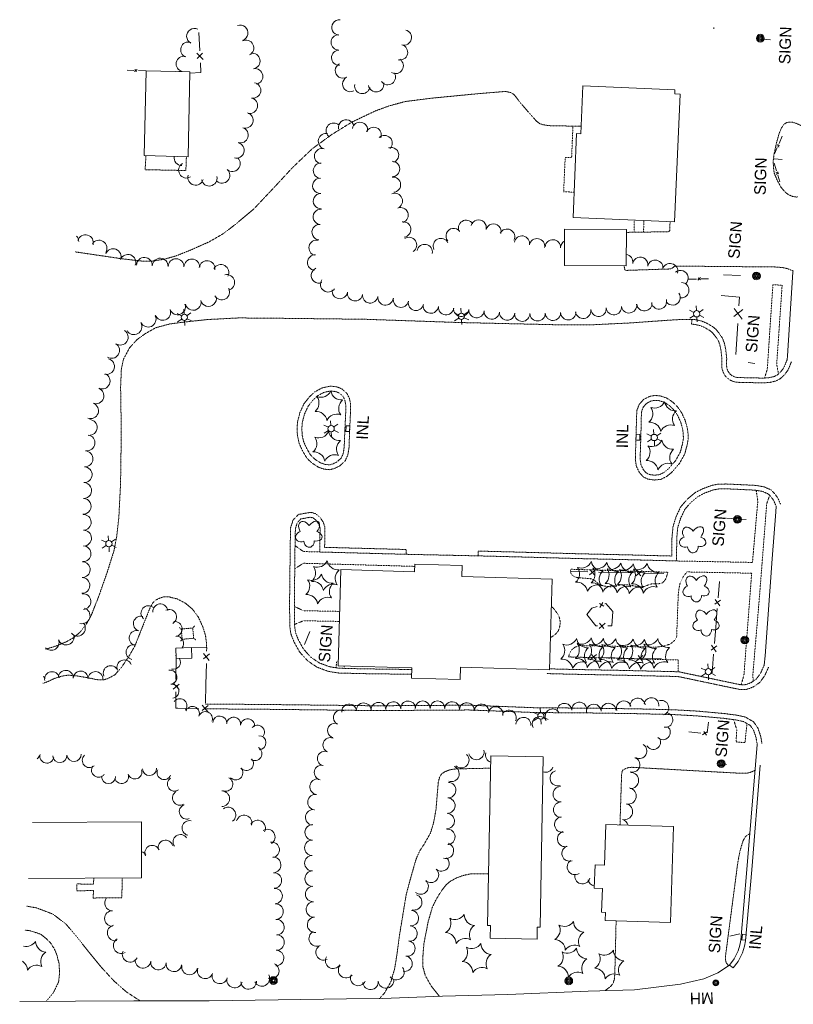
# Model space of a CAD drawing. Extents: x 189735 to 193282, y 257149 to 260388.
# Tile 25 of 31: x 190614 to 191018, y 259873 to 260386. Entities that reach past the tile are written whole.
import ezdxf
from ezdxf.enums import TextEntityAlignment as Align

# ---------------------------------------------------------------- set-up
doc = ezdxf.new("R2010")
doc.units = 0
doc.header["$MEASUREMENT"] = 0
for name, pattern in [('Wisdot3', [0.1875, 0.125, -0.0625]), ('Wisdot4', [0.28125, 0.125, -0.0625, 0.03125, -0.0625]), ('Wisdot5', [0.1, 0.05, -0.05])]:
    doc.linetypes.add(name, pattern=pattern)
for name, color, linetype, lineweight in [('E_DRN_Grate', 5, 'Continuous', 15), ('E_DWY', 2, 'Wisdot3', 15), ('E_LAND_Vegetation', 3, 'Continuous', 15), ('E_MISCPROP', 30, 'Continuous', 15), ('E_MISCPROP_HvyDash', 241, 'Wisdot3', 25), ('E_MISCPROP_HvyLine', 241, 'Continuous', 25), ('E_MISCPROP_Railing', 30, 'Continuous', 15), ('E_PATH_Sidewalk', 2, 'Wisdot5', 15), ('E_RDWY', 21, 'Continuous', 25), ('E_UTL_AboveGroundPipe', 30, 'Wisdot4', 15)]:
    doc.layers.add(name, color=color, linetype=linetype, lineweight=lineweight)
doc.styles.add('Style-IGR_FONT_0', font='IGR_FONT_0.shx')

# ---------------------------------------------------------------- blocks, each defined once
blk = doc.blocks.new('INLT')
at = {"layer": 'E_MISCPROP_Railing', "lineweight": 0, "flags": 128}
blk.add_lwpolyline([(3, -2), (3, 0), (0, 0), (0, -2), (3, -2)], dxfattribs=at)
blk = doc.blocks.new('INL_2')
at = {"layer": 'E_MISCPROP_Railing', "lineweight": 0, "style": 'Style-IGR_FONT_0'}
blk.add_text('INL', height=6, rotation=359.9999, dxfattribs=at).set_placement((-5.79, -2.75))
blk = doc.blocks.new('MHO_4')
at = {"layer": 'E_DRN_Grate', "lineweight": 0}
for centre, radius in [((0.04, -0.06), 1.5), ((0.04, -0.06), 1.22), ((0.04, -0.07), 0.968), ((0.01, -0.08), 0.605)]:
    blk.add_circle(centre, radius, dxfattribs=at)
blk = doc.blocks.new('MHT_2')
at = {"layer": 'E_DRN_Grate', "lineweight": 0, "style": 'Style-IGR_FONT_0'}
blk.add_text('MH', height=6, rotation=0.0001, dxfattribs=at).set_placement((-0.35, -3.06), align=Align.CENTER)
blk = doc.blocks.new('POLE_1')
at = {"layer": 'E_MISCPROP', "lineweight": 0}
for radius in [2.02, 1.51, 1.01, 0.504]:
    blk.add_circle((0.03, -0.09), radius, dxfattribs=at)
blk = doc.blocks.new('PINEL')
at = {"layer": 'E_LAND_Vegetation', "lineweight": 0}
for centre, start, end in [((-8.23, 7.26), 275.2112, 0.9761), ((2.17, 10.66), 215.2112, 300.9761), ((10.31, 3.35), 155.2112, 240.9761), ((-10.49, -3.45), 335.2112, 60.9761), ((-2.35, -10.75), 35.2112, 120.9761), ((8.05, -7.36), 95.2112, 180.9761)]:
    blk.add_arc(centre, 5.72, start, end, dxfattribs=at)
blk = doc.blocks.new('SIGN_4')
at = {"layer": 'E_MISCPROP', "lineweight": 0, "style": 'Style-IGR_FONT_0'}
blk.add_text('SIGN', height=6, rotation=0, dxfattribs=at).set_placement((-9.6, -0.01), align=Align.MIDDLE_LEFT)
blk = doc.blocks.new('INL_6')
at = {"layer": 'E_MISCPROP_Railing', "lineweight": 0, "style": 'Style-IGR_FONT_0'}
blk.add_text('INL', height=6, rotation=359.9999, dxfattribs=at).set_placement((-5.79, -2.75))
blk = doc.blocks.new('INL_7')
at = {"layer": 'E_MISCPROP_Railing', "lineweight": 0, "style": 'Style-IGR_FONT_0'}
blk.add_text('INL', height=6, rotation=0.0001, dxfattribs=at).set_placement((-5.79, -2.75))
blk = doc.blocks.new('PED')
at = {"layer": 'E_UTL_AboveGroundPipe', "lineweight": 13}
for p, q in [((-2.34, 2.71), (-3.29, 3.77)), ((3.06, 2.71), (4.02, 3.77)), ((-3.29, -4.35), (-2.34, -3.29)), ((4.02, -4.35), (3.06, -3.29))]:
    blk.add_line(p, q, dxfattribs=at)
at = {"layer": 'E_UTL_AboveGroundPipe', "lineweight": 13, "flags": 128}
blk.add_lwpolyline([(-2.34, -3.29), (3.06, -3.29), (3.06, 2.71), (-2.34, 2.71)], close=True, dxfattribs=at)
blk = doc.blocks.new('POLE')
at = {"layer": 'E_MISCPROP', "lineweight": 0}
for radius in [2.02, 1.51, 1.01, 0.504]:
    blk.add_circle((0.03, -0.09), radius, dxfattribs=at)
blk = doc.blocks.new('LTP')
at = {"layer": 'E_MISCPROP', "lineweight": 0}
for p, q in [((-1.61, 0.09), (-4.22, 0.17)), ((-0.78, 1.46), (-1.98, 3.76)), ((0.86, 1.37), (2.22, 3.6)), ((1.66, 0), (4.18, -0.06)), ((-0.86, -1.4), (-2.22, -3.59)), ((0.78, -1.44), (2.02, -3.62))]:
    blk.add_line(p, q, dxfattribs=at)
blk.add_arc((0.02, 0.01), 1.64, 0, 360, dxfattribs=at)
blk = doc.blocks.new('SIGN')
at = {"layer": 'E_MISCPROP', "lineweight": 0, "style": 'Style-IGR_FONT_0'}
blk.add_text('SIGN', height=6, rotation=0, dxfattribs=at).set_placement((0, 0), align=Align.MIDDLE_LEFT)
blk = doc.blocks.new('SIGN_1')
at = {"layer": 'E_MISCPROP', "lineweight": 0, "style": 'Style-IGR_FONT_0'}
blk.add_text('SIGN', height=6, rotation=360, dxfattribs=at).set_placement((-9.61, -0.01), align=Align.MIDDLE_LEFT)
blk = doc.blocks.new('TREE')
at = {"layer": 'E_LAND_Vegetation', "lineweight": 0}
for centre, major_axis, ratio in [((-1.07, 3.38), (0.91, -3.32), 0.782863), ((2.88, 1.66), (-3.52, -1.95), 0.691916), ((-3.74, -0.07), (3.29, -0.08), 0.832022), ((-1.48, -3.66), (1.2, 3.24), 0.716896), ((2.54, -2.64), (-3.34, 3.06), 0.560249)]:
    blk.add_ellipse(centre, major_axis=major_axis, ratio=ratio, start_param=1.570796, end_param=4.712389, dxfattribs=at)
blk = doc.blocks.new('LTP_1')
at = {"layer": 'E_MISCPROP', "lineweight": 0}
for p, q in [((-1.61, 0.09), (-4.22, 0.17)), ((-0.78, 1.46), (-1.98, 3.76)), ((0.86, 1.37), (2.22, 3.6)), ((1.66, 0), (4.18, -0.07)), ((-0.86, -1.4), (-2.22, -3.59)), ((0.78, -1.44), (2.02, -3.62))]:
    blk.add_line(p, q, dxfattribs=at)
blk.add_arc((0.02, 0.01), 1.64, 0, 360, dxfattribs=at)

msp = doc.modelspace()

# ---------------------------------------------------------------- linework, layer by layer
at = {"layer": 'E_DWY', "lineweight": 0, "flags": 128}
for points in [[(190643.16, 260264.92), (190667.89, 260261.27), (190678.21, 260260.12), (190683.78, 260260.16), (190689.54, 260261.1), (190695.61, 260262.79), (190703.32, 260265.85), (190713.11, 260270.21), (190720.22, 260274.32), (190726.8, 260279.31), (190736.3, 260287.29), (190746.97, 260298.59), (190756.41, 260308.77), (190766.72, 260318.65), (190777.14, 260326.22), (190787.5, 260332.62), (190799.64, 260338.38), (190807, 260341.07), (190815.17, 260343.29), (190828.86, 260345.05), (190852.97, 260347.38), (190866.27, 260348.49), (190868.15, 260348.51), (190870.35, 260348), (190872.11, 260346.9), (190873.49, 260345.16), (190874.9, 260343.2), (190876.7, 260341.11), (190878.75, 260338.77), (190880.48, 260336.78), (190882.16, 260334.85), (190883.82, 260333.02), (190885.55, 260331.75), (190887.03, 260331.29), (190890.06, 260330.75), (190907.08, 260330.41)], [(191020.16, 260293.67), (191019.37, 260293.49), (191017.23, 260293.89), (191015.68, 260294.51), (191013.86, 260295.72), (191011.31, 260298.62), (191009.29, 260302.4), (191007.79, 260306), (191007.36, 260309.28), (191007.28, 260312.47), (191007.73, 260316.32), (191008.89, 260321.45), (191010.33, 260326.61), (191011.58, 260329.6), (191012.74, 260331.32), (191014.14, 260332.28), (191015.71, 260332.6), (191017.15, 260332.57), (191019.25, 260331.94), (191022.15, 260330.63)], [(190953.45, 260280.73), (190953.33, 260276.09), (190952.84, 260275.43), (190930.68, 260275.09)], [(190929.56, 260257.6), (190929.64, 260256.2), (190930.17, 260255.26), (190953.55, 260256.02), (190954.98, 260256.65), (190955.89, 260257.52), (191007.87, 260257.06), (191012.15, 260256.76), (191014.63, 260256.22), (191017.61, 260254.98)], [(190627.59, 260057.72), (190633.42, 260059.47), (190638.58, 260061.64), (190642.3, 260063.74), (190645.66, 260066.61), (190649.08, 260071), (190651.49, 260075.37), (190655.58, 260085.72), (190659.68, 260097.44), (190663.3, 260108.83), (190664.72, 260115.93), (190665.9, 260126.36), (190666.8, 260144.09), (190667.19, 260171), (190666.82, 260194.34), (190667.22, 260203.75), (190668.32, 260208.94), (190671.46, 260214.83), (190675.26, 260219.05), (190679.6, 260222.23), (190685.18, 260225.38), (190692.26, 260227.29), (190699.93, 260228.32), (190711.79, 260229.61), (190728.33, 260230.48), (190753.84, 260230.25), (190794.19, 260229.78), (190843.01, 260228.1), (190897.15, 260226.85), (190914.06, 260226.96), (190932.28, 260227.84), (190952.25, 260229.26), (190960.05, 260229.72), (190964.91, 260229.74)], [(190964.91, 260229.74), (190964.65, 260227.25), (190966.49, 260227.06), (190969.03, 260226.51), (190971.39, 260225.52), (190974.29, 260223.85), (190975.64, 260222.7), (190976.84, 260221.2), (190978.56, 260218.81), (190979.45, 260216.34), (190979.93, 260214.17), (190980.26, 260211.61), (190980.5, 260209.19), (190980.39, 260206.28), (190980.57, 260203.85), (190981.38, 260201.66), (190982.54, 260199.85), (190984.47, 260198.21), (190986.53, 260197.27), (190988.14, 260196.92), (191002.31, 260196.59), (191005.61, 260196.86), (191008.67, 260197.57), (191011.04, 260198.84), (191013.28, 260200.97), (191015.06, 260203.42), (191016.78, 260207.63)], [(190964.91, 260229.74), (190966.89, 260229.54), (190969.78, 260228.9), (190972.5, 260227.77), (190975.73, 260225.9), (190977.44, 260224.45), (190978.83, 260222.71), (190980.79, 260219.98), (190981.86, 260217.04), (190982.4, 260214.6), (190982.75, 260211.89), (190983, 260209.26), (190982.89, 260206.33), (190983.04, 260204.38), (190983.63, 260202.78), (190984.44, 260201.51), (190985.82, 260200.34), (190987.32, 260199.66), (190988.44, 260199.41), (191002.24, 260199.09), (191005.22, 260199.33), (191007.78, 260199.93), (191009.56, 260200.88), (191011.39, 260202.63), (191012.86, 260204.64), (191014.47, 260208.58)], [(190786.29, 260171.32), (190785.96, 260162.77), (190785.33, 260158.93), (190783.98, 260155.93), (190781.18, 260153.35), (190778.58, 260152.06), (190776.16, 260151.35), (190773.05, 260151.58), (190769.93, 260152.68), (190766.44, 260154.96), (190763.91, 260157.47), (190761.76, 260161.11), (190759.99, 260164.93), (190759.05, 260169.15), (190758.87, 260173.06), (190759.17, 260176.46), (190760.39, 260181.21), (190762.48, 260185.69), (190765.18, 260189.19), (190768.21, 260191.98), (190772.08, 260194.05), (190776.19, 260194.92), (190779.68, 260194.53), (190782.26, 260193.46), (190784.89, 260191.13), (190786.24, 260188.37), (190786.81, 260185.27), (190786.75, 260181.09)], [(190783.79, 260171.41), (190783.46, 260163.02), (190782.92, 260159.65), (190781.91, 260157.42), (190779.75, 260155.43), (190777.67, 260154.4), (190775.89, 260153.88), (190773.57, 260154.05), (190771.04, 260154.94), (190768.02, 260156.91), (190765.9, 260159.02), (190763.97, 260162.27), (190762.38, 260165.74), (190761.53, 260169.49), (190761.37, 260173), (190761.64, 260176.03), (190762.75, 260180.37), (190764.63, 260184.38), (190767.03, 260187.49), (190769.67, 260189.92), (190772.95, 260191.68), (190776.32, 260192.39), (190779.05, 260192.09), (190780.91, 260191.31), (190782.86, 260189.58), (190783.84, 260187.58), (190784.3, 260185.06), (190784.25, 260181.13)], [(190935.66, 260166.9), (190935.33, 260156.98), (190935.86, 260153.1), (190937.5, 260149.79), (190939.57, 260147.54), (190941.85, 260146.44), (190945.13, 260145.94), (190948.58, 260146.27), (190951.65, 260147.78), (190954.3, 260149.93), (190958.42, 260154.67), (190961.11, 260159.54), (190962.24, 260163.72), (190962.91, 260167.28), (190962.83, 260170.19), (190962.45, 260173.13), (190961.37, 260176.92), (190959.47, 260181.12), (190957.3, 260184.13), (190954.8, 260186.64), (190951.56, 260188.75), (190948.14, 260189.86), (190945.17, 260190.02), (190942.59, 260189.48), (190939.65, 260187.94), (190937.33, 260185.39), (190936.17, 260182.25), (190935.96, 260179.2), (190935.89, 260175.38)], [(190938.16, 260166.82), (190937.83, 260157.11), (190938.28, 260153.84), (190939.58, 260151.22), (190941.09, 260149.58), (190942.59, 260148.86), (190945.2, 260148.45), (190947.88, 260148.71), (190950.29, 260149.9), (190952.56, 260151.73), (190956.36, 260156.11), (190958.77, 260160.48), (190959.8, 260164.28), (190960.41, 260167.48), (190960.34, 260170), (190960, 260172.62), (190959.01, 260176.06), (190957.3, 260179.86), (190955.39, 260182.5), (190953.21, 260184.69), (190950.47, 260186.47), (190947.68, 260187.38), (190945.36, 260187.51), (190943.44, 260187.1), (190941.2, 260185.93), (190939.51, 260184.07), (190938.64, 260181.72), (190938.46, 260179.09), (190938.39, 260175.33)], [(190784.25, 260181.13), (190783.79, 260171.41)], [(190786.74, 260181.01), (190786.28, 260171.3)], [(190935.89, 260175.4), (190935.66, 260166.88)], [(190938.39, 260175.33), (190938.16, 260166.82)], [(190853.32, 260106.4), (190853.38, 260108.9), (190876.53, 260108.3), (190906.8, 260107.47), (190932.13, 260106.9), (190954.36, 260106.31), (190954.45, 260115.82), (190955, 260121.63), (190956.58, 260126.8), (190959.01, 260131.98), (190962.51, 260136), (190966.5, 260139.36), (190970.5, 260141.43), (190975.26, 260143.16), (190978.93, 260143.86), (190982.62, 260143.88), (190991.88, 260143.46), (190998.35, 260143.14), (191002.44, 260142.41), (191006.15, 260140.77), (191008.25, 260138.62), (191009.83, 260136.23), (191011.08, 260133.34)], [(190853.32, 260106.4), (190876.47, 260105.8), (190906.74, 260104.97), (190932.06, 260104.4), (190956.83, 260103.74), (190956.94, 260115.69), (190957.46, 260121.14), (190958.92, 260125.9), (190961.13, 260130.6), (190964.27, 260134.21), (190967.89, 260137.26), (190971.5, 260139.14), (190975.92, 260140.74), (190979.18, 260141.36), (190982.57, 260141.38), (190991.76, 260140.96), (190998.07, 260140.65), (191001.7, 260140), (191004.7, 260138.68), (191006.3, 260137.04), (191007.63, 260135.04), (191008.79, 260132.35)], [(190818.65, 260044.64), (190793.11, 260044.99), (190780.44, 260045.32), (190775.21, 260046.14), (190769.31, 260048.34), (190764.34, 260051.69), (190760.13, 260056.38), (190757.34, 260061.44), (190755.61, 260065.78), (190755.06, 260069.98), (190754.97, 260082.4), (190755.33, 260113.49), (190755.52, 260121.07), (190756.76, 260125.01), (190759.59, 260128), (190766.05, 260129.12), (190768.62, 260128.34), (190770.8, 260126.54), (190772.52, 260123.99), (190773.37, 260121.41), (190773.26, 260110.85), (190798.4, 260110.18), (190815.79, 260109.72), (190815.72, 260107.22)], [(190818.72, 260047.14), (190793.16, 260047.49), (190780.67, 260047.81), (190775.84, 260048.57), (190770.47, 260050.58), (190765.99, 260053.59), (190762.19, 260057.84), (190759.6, 260062.51), (190758.05, 260066.41), (190757.56, 260070.16), (190757.47, 260082.39), (190757.83, 260113.45), (190758.01, 260120.65), (190758.97, 260123.71), (190760.83, 260125.68), (190765.89, 260126.56), (190767.42, 260126.09), (190768.93, 260124.84), (190770.25, 260122.88), (190770.87, 260121.02), (190770.73, 260108.42), (190798.34, 260107.68), (190815.72, 260107.22)], [(190815.72, 260107.22), (190853.32, 260106.4)], [(190711.73, 260058.38), (190711.64, 260060.68), (190711.1, 260064.98), (190709.66, 260069.51), (190707.39, 260074.47), (190704.29, 260078.62), (190700.73, 260081.63), (190696.51, 260083.88), (190692.13, 260084.98), (190689.38, 260085.07), (190687.06, 260084.28), (190684.98, 260083.25), (190683.75, 260082.04), (190682.18, 260079.32), (190674.24, 260059.34), (190671.19, 260054.11), (190667.38, 260048.37), (190663.85, 260044.39), (190661.64, 260043.17), (190659.83, 260042.34), (190658.07, 260041.73), (190655.9, 260041.74), (190653.92, 260041.91), (190651.61, 260042.49), (190644.37, 260043.75), (190639.61, 260044.24), (190636.46, 260043.72), (190634.19, 260043.13), (190631.39, 260042.07), (190629.25, 260040.99), (190626.93, 260040.11), (190626.25, 260039.94)], [(191004.85, 260048.36), (191002.9, 260044.07), (191000.41, 260040.54), (190997.29, 260038.28), (190995.08, 260037.32), (190992.66, 260036.64), (190990.07, 260036.68), (190987.03, 260037.28), (190972.25, 260040.39), (190957.54, 260043.48), (190928.34, 260044.17), (190900.96, 260044.71), (190889.21, 260045.02)], [(191002.57, 260049.39), (191000.72, 260045.32), (190998.61, 260042.32), (190996.04, 260040.46), (190994.25, 260039.68), (190992.34, 260039.15), (190990.33, 260039.17), (190987.53, 260039.73), (190972.77, 260042.84), (190957.82, 260045.97), (190928.39, 260046.67), (190901.02, 260047.21), (190890.64, 260047.48)], [(190711.08, 260026.64), (190746.18, 260026.36), (190775.97, 260026.01), (190799.66, 260025.72), (190848.64, 260026.04), (190882.45, 260024.72), (190913.98, 260024.45), (190936.58, 260024.1), (190955.27, 260023.64), (190967.58, 260022.95), (190981.47, 260021.68), (190988, 260020.82), (190991.83, 260019.97), (190995.29, 260017.95), (190997.01, 260015.5), (190998.22, 260011.96), (190998.94, 260008.09)], [(190711.1, 260029.14), (190746.2, 260028.86), (190776, 260028.51), (190799.66, 260028.22), (190848.68, 260028.54), (190882.51, 260027.22), (190914.01, 260026.95), (190936.63, 260026.6), (190955.37, 260026.14), (190967.76, 260025.44), (190981.75, 260024.16), (190988.44, 260023.29), (190992.75, 260022.33), (190997.03, 260019.84), (190999.26, 260016.65), (191000.65, 260012.6), (191001.4, 260008.55)], [(190832.51, 259988.04), (190833.18, 259990.93), (190834.31, 259992.78), (190835.96, 259993.81), (190837.91, 259994.58), (190839.47, 259995.02), (190841.62, 259995.3), (190859.75, 259995.69)], [(190928.16, 259992.03), (190928.48, 259994.45), (190929.92, 259995.31), (190931.46, 259995.9), (190933.4, 259996.16), (190984.72, 259993.33), (190989.47, 259993.06), (190992.95, 259993.04), (190995.1, 259993.39), (190997.78, 259994.55)], [(190927.33, 259966.11), (190928.16, 259992.03)], [(190801.85, 259875.58), (190804.46, 259878.4), (190807.73, 259884.15), (190809.75, 259890.95), (190810.95, 259898.36), (190812.3, 259908.57), (190815.8, 259929.73), (190817.19, 259934.94), (190819.18, 259942.12), (190820.81, 259947.84), (190822.74, 259952.32), (190825.12, 259955.99), (190826.63, 259958.61), (190828.47, 259961.84), (190830.12, 259967.37), (190831.37, 259974.2), (190831.79, 259979.43), (190832.51, 259988.04)], [(190984.04, 259892.66), (190982.82, 259894.11), (190982.29, 259896.03), (190982.46, 259898.37), (190988.76, 259946.24), (190989.91, 259952.46), (190991.5, 259957.76), (190992.9, 259960.14), (190995.1, 259961.57)], [(190833.05, 259876.8), (190828.86, 259882.09), (190825.81, 259887.41), (190824.42, 259892.48), (190824.58, 259898.65), (190825.06, 259904.26), (190827.27, 259915.7), (190829.43, 259923.09), (190831.39, 259927.2), (190833.67, 259930.95), (190836.35, 259934.54), (190838.58, 259936.55), (190841.89, 259938.37), (190845.43, 259939.72), (190849.21, 259940.52), (190858.74, 259940.63)], [(190677, 259874.33), (190669.93, 259878.96), (190663.6, 259884.48), (190656.41, 259892.24), (190649.97, 259900.15), (190643.94, 259907.81), (190638.28, 259914.45), (190631.41, 259919.64), (190622.87, 259922.86), (190617.74, 259923.74)], [(190919.61, 259879.71), (190922.39, 259881.8), (190923.84, 259883.67), (190924.44, 259885.98), (190924.64, 259888.83), (190925.31, 259916.03)], [(190628.03, 259874.16), (190631.79, 259878.62), (190634.49, 259884.23), (190634.97, 259888.79), (190634.74, 259893.77), (190633.47, 259898.57), (190632.16, 259901.63), (190630.28, 259904.55), (190627.86, 259906.94), (190625.09, 259909.11), (190621.72, 259910.26), (190618.86, 259911.08), (190616.84, 259911.19)]]:
    msp.add_lwpolyline(points, dxfattribs=at)
at = {"layer": 'E_LAND_Vegetation', "lineweight": 0}
for centre, radius, start, end in [((190781.01, 260381.99), 4.01, 85.3106, 265.3106), ((190705.27, 260377.44), 4.01, 63.7046, 243.7046), ((190729.17, 260379.09), 4.08, 289.7317, 109.7317), ((190814.6, 260376.74), 4.01, 255.182, 75.182), ((190732.21, 260371.28), 4.08, 296.8045, 116.8045), ((190780.64, 260374.18), 4.01, 91.4205, 271.4205), ((190702.16, 260370.36), 4.01, 71.8731, 251.8731), ((190780.84, 260366.16), 4.01, 91.4205, 271.4205), ((190812.59, 260368.95), 4.01, 255.8519, 75.8519), ((190699.78, 260362.94), 4.01, 78.7424, 258.7424), ((190735.5, 260364.44), 4.08, 280.2013, 100.2013), ((190810.33, 260361.93), 4.01, 238.0517, 58.0517), ((190736.95, 260356.41), 4.08, 280.2013, 100.2013), ((190782.84, 260359.51), 4.01, 118.1232, 298.1232), ((190698.21, 260355.08), 4.01, 78.7424, 104.5755), ((190786.62, 260352.43), 4.01, 118.1232, 298.1232), ((190806.22, 260356.05), 4.01, 214.3595, 34.3595), ((190735.91, 260349.15), 4.08, 258.1186, 78.1186), ((190792.89, 260351.45), 4.01, 169.1681, 349.1681), ((190800.13, 260352.33), 4.01, 189.6661, 9.6661), ((190734.23, 260341.16), 4.08, 258.1186, 78.1186), ((190731.83, 260333.56), 4.08, 252.3046, 72.3046), ((190784.49, 260329.85), 4.01, 10.2742, 190.2742), ((190729.35, 260325.79), 4.08, 252.3046, 72.3046), ((190778.04, 260328.11), 4.01, 45.6049, 225.6049), ((190791.68, 260328.5), 4.01, 348.966, 168.966), ((190798.82, 260325.9), 4.01, 336.9665, 156.9665), ((190773.97, 260322.61), 4.01, 75.2757, 255.2757), ((190804.52, 260321.67), 4.01, 313.4725, 133.4725), ((190727.21, 260317.82), 4.08, 255.1451, 75.1451), ((190771.93, 260314.85), 4.01, 75.2757, 255.2757), ((190807.91, 260315.41), 4.01, 290.1264, 110.1264), ((190698.81, 260314), 4.08, 169.5023, 269.5561), ((190725.19, 260310.9), 4.08, 228.1112, 48.1112), ((190701.17, 260307.51), 4.08, 120.0962, 300.0962), ((190771.34, 260307.26), 4.01, 87.2938, 267.2938), ((190808.41, 260308.15), 4.01, 269.9771, 89.9771), ((190705.98, 260303.79), 4.08, 164.9484, 344.9484), ((190713.04, 260303.34), 4.08, 191.5949, 11.5949), ((190719.75, 260304.83), 4.08, 228.1112, 48.1112), ((190771.01, 260299.42), 4.01, 92.4245, 272.4245), ((190808.92, 260299.97), 4.01, 275.5051, 95.5051), ((190771.36, 260291.4), 4.01, 92.4245, 272.4245), ((190809.88, 260291.48), 4.01, 291.7997, 111.7997), ((190812.86, 260284.03), 4.01, 291.7997, 111.7997), ((190771.3, 260283.16), 4.01, 85.3149, 265.3149), ((190770.64, 260275.17), 4.01, 85.3149, 265.3149), ((190814.2, 260276.62), 4.01, 277.8916, 97.8916), ((190847.08, 260277.44), 4.01, 32.0657, 212.0657), ((190853.57, 260277.57), 4.01, 345.1787, 165.1787), ((190861.33, 260275.52), 4.01, 345.1787, 165.1787), ((190640.84, 260270.27), 4.12, 359.7928, 44.5617), ((190648.48, 260269.72), 4.12, 343.9129, 163.9129), ((190817.28, 260268.53), 4.01, 303.2623, 123.2623), ((190840.56, 260273.2), 4.01, 39.1964, 219.1964), ((190868.41, 260272.84), 4.01, 332.86, 152.86), ((190876.17, 260269.26), 4.01, 349.9301, 169.9301), ((190655.56, 260266.88), 4.12, 327.6954, 147.6954), ((190769.07, 260267.04), 4.01, 77.0721, 257.0721), ((190825.45, 260264.84), 4.01, 349.0459, 169.0459), ((190833.92, 260267.96), 4.01, 25.2982, 205.2982), ((190884.07, 260267.86), 4.01, 349.9301, 169.9301), ((190892.27, 260267.28), 4.01, 356.1972, 176.1972), ((190900.37, 260267.04), 4.01, 119.4331, 178.6607), ((190662.92, 260262.42), 4.12, 338.9409, 158.9409), ((190670.62, 260259.45), 4.12, 338.9409, 158.9409), ((190679.23, 260257.87), 4.12, 357.3724, 177.3724), ((190768.29, 260259.36), 4.01, 85.8843, 265.8843), ((190930.02, 260259.66), 4.01, 349.6346, 81.3479), ((190937.91, 260258.21), 4.01, 349.6346, 169.6346), ((190687.47, 260257.5), 4.12, 357.3724, 177.3724), ((190695.76, 260257.22), 4.12, 358.7942, 178.7942), ((190704.01, 260257.04), 4.12, 358.7942, 178.7942), ((190711.95, 260256.2), 4.12, 351.6557, 171.6557), ((190719.12, 260254.22), 4.12, 331.065, 151.065), ((190945.72, 260256.64), 4.01, 347.8911, 167.8911), ((190953.48, 260254.87), 4.01, 345.934, 165.934), ((190722.15, 260248.98), 4.12, 283.6284, 103.6284), ((190770.24, 260252.66), 4.01, 112.9746, 292.9746), ((190958.87, 260251.27), 4.01, 309.936, 129.936), ((190775.11, 260247.98), 4.01, 144.5167, 324.5167), ((190959.29, 260244.97), 4.01, 267.0772, 87.0772), ((190712.66, 260240.57), 4.12, 193.8681, 13.8681), ((190719.58, 260244), 4.12, 208.3986, 28.3986), ((190781.17, 260244.5), 4.01, 171.7467, 351.7467), ((190789.11, 260243.34), 4.01, 171.7467, 351.7467), ((190797.04, 260242.23), 4.01, 172.3397, 352.3397), ((190804.99, 260241.16), 4.01, 172.3397, 352.3397), ((190954.78, 260241.17), 4.01, 214.2129, 34.2129), ((190696.54, 260236.23), 4.12, 200.4378, 20.4378), ((190704.65, 260238.6), 4.12, 193.8681, 13.8681), ((190813.06, 260239.99), 4.01, 168.0866, 348.0866), ((190820.91, 260238.34), 4.01, 168.0866, 348.0866), ((190828.6, 260236.88), 4.01, 174.0849, 354.0849), ((190836.58, 260236.05), 4.01, 174.0849, 354.0849), ((190924.13, 260236.09), 4.01, 186.1207, 6.1207), ((190932.03, 260237.04), 4.01, 188.1055, 8.1055), ((190940.03, 260238.13), 4.01, 186.4136, 6.4136), ((190947.68, 260239.07), 4.01, 195.8069, 15.8069), ((190681.19, 260229.83), 4.12, 204.903, 24.903), ((190688.81, 260233.35), 4.12, 200.4378, 20.4378), ((190844.54, 260235.27), 4.01, 174.792, 354.792), ((190852.53, 260234.54), 4.01, 174.792, 354.792), ((190860.49, 260233.86), 4.01, 175.749, 355.749), ((190868.49, 260233.27), 4.01, 175.749, 355.749), ((190876.3, 260232.68), 4.01, 181.7273, 1.7273), ((190884.32, 260232.92), 4.01, 181.7273, 1.7273), ((190892.33, 260233.17), 4.01, 182.0994, 2.0994), ((190900.35, 260233.46), 4.01, 182.0994, 2.0994), ((190908.15, 260234.18), 4.01, 187.5735, 7.5735), ((190916.15, 260235.23), 4.01, 186.1207, 6.1207), ((190673.78, 260225.88), 4.12, 209.5362, 29.5362), ((190666.63, 260220.46), 4.12, 237.0695, 57.0695), ((190662.14, 260213.54), 4.12, 237.0695, 57.0695), ((190659.5, 260205.13), 4.12, 255.8504, 75.8504), ((190657.22, 260197.57), 4.12, 246.2545, 66.2545), ((190653.98, 260189.85), 4.12, 249.9751, 69.9751), ((190651.16, 260182.1), 4.12, 249.9751, 69.9751), ((190650.45, 260173.35), 4.12, 266.2115, 86.2115), ((190649.33, 260165.32), 4.12, 262.11, 82.11), ((190648.26, 260156.98), 4.12, 267.0513, 87.0513), ((190647.84, 260148.74), 4.12, 267.0513, 87.0513), ((190647.55, 260140.46), 4.12, 268.3189, 88.3189), ((190647.32, 260132.21), 4.12, 268.3189, 88.3189), ((190647.36, 260123.88), 4.12, 271.1892, 91.1892), ((190647.53, 260115.63), 4.12, 271.1892, 91.1892), ((190647.23, 260107.52), 4.12, 267.2181, 87.2181), ((190646.83, 260099.24), 4.12, 268.6954, 88.6954), ((190646.64, 260090.99), 4.12, 268.6954, 88.6954), ((190647.18, 260082.57), 4.12, 274.7966, 94.7966), ((190646.75, 260075.15), 4.12, 254.1658, 74.1658), ((190681.32, 260076.52), 3.87, 47.8621, 227.8621), ((190687.55, 260077.47), 3.87, 6.589, 186.589), ((190692.17, 260074.59), 3.87, 298.2182, 118.2182), ((190677.34, 260071.03), 3.87, 73.7025, 253.7025), ((190695.12, 260068.26), 3.87, 276.5824, 96.5824), ((190644.32, 260068.71), 4.12, 219.4471, 39.4471), ((190675.17, 260063.6), 3.87, 73.7025, 253.7025), ((190630.62, 260061.31), 4.12, 223.8566, 19.3434), ((190638.4, 260064.04), 4.12, 199.3434, 19.3434), ((190695.84, 260060.74), 3.87, 323.2898, 90.8735), ((190673.54, 260056.19), 3.87, 78.1496, 258.1496), ((190668.76, 260048.28), 3.87, 22.9542, 202.9542), ((190694.43, 260050.91), 3.67, 253.3428, 33.6172), ((190694.43, 260050.91), 3.67, 69.6684, 73.3428), ((190638.25, 260042.83), 3.87, 357.2598, 177.2598), ((190645.99, 260042.47), 3.87, 357.777, 177.777), ((190661.63, 260045.26), 3.87, 22.9542, 202.9542), ((190692.53, 260043.1), 3.67, 277.6635, 97.6635), ((190623.96, 260040.72), 3.87, 27.6638, 48.3639), ((190631.03, 260042.12), 3.87, 11.0113, 191.0113), ((190653.72, 260042.17), 3.87, 357.777, 177.777), ((190693.51, 260035.82), 3.67, 277.6635, 97.6635), ((190697.7, 260028.25), 3.67, 325.1822, 145.1822), ((190936.56, 260028.35), 3.86, 6.3823, 186.3823), ((190943.71, 260028.59), 3.86, 350.5076, 170.5076), ((190948.9, 260027.2), 3.86, 290.5039, 110.5039), ((190704.25, 260024.19), 3.67, 338.4735, 158.4735), ((190781.69, 260022.05), 3.86, 64.2413, 244.2413), ((190786.04, 260025.26), 3.86, 5.4965, 185.4965), ((190793.62, 260025.85), 3.86, 1.8938, 181.8938), ((190801.33, 260026.1), 3.86, 1.8938, 181.8938), ((190809.08, 260026.43), 3.86, 2.9291, 182.9291), ((190816.79, 260026.83), 3.86, 2.9291, 182.9291), ((190824.41, 260026.89), 3.86, 359.9923, 179.9923), ((190832.13, 260026.88), 3.86, 359.9923, 179.9923), ((190839.71, 260026.51), 3.86, 355.9437, 175.9437), ((190847.41, 260025.96), 3.86, 355.9437, 175.9437), ((190855.05, 260025.23), 3.86, 354.3771, 174.3771), ((190862.43, 260023.89), 3.86, 347.9446, 167.9446), ((190869.39, 260022.09), 3.86, 332.3258, 152.3258), ((190892.17, 260022.73), 3.86, 32.077, 212.077), ((190898.38, 260025.63), 3.86, 4.4405, 184.4405), ((190906.07, 260026.23), 3.86, 4.4405, 184.4405), ((190913.65, 260025.17), 3.86, 3.7502, 183.7502), ((190921.36, 260025.67), 3.86, 3.7502, 183.7502), ((190929.36, 260026.88), 3.86, 17.0662, 197.0662), ((190711.07, 260021.5), 3.67, 338.3585, 158.3585), ((190718.51, 260019.23), 3.67, 354.9425, 174.9425), ((190725.78, 260018.57), 3.67, 353.7044, 173.7044), ((190733.08, 260017.77), 3.67, 353.7044, 173.7044), ((190876.92, 260018.34), 3.86, 354.9603, 174.9603), ((190885.46, 260018.75), 3.86, 29.1339, 209.1339), ((190951.01, 260020.85), 3.86, 260.4356, 80.4356), ((190738.2, 260014.44), 3.67, 319.6746, 139.6746), ((190778.62, 260015.3), 3.86, 73.495, 253.495), ((190949.72, 260014.41), 3.86, 226.686, 46.686), ((190739, 260008.94), 3.67, 271.5611, 91.5611), ((190776.24, 260007.79), 3.86, 68.1548, 248.1548), ((190944.68, 260009.34), 3.86, 209.7821, 29.7821), ((190736.83, 260003.29), 3.67, 237.4535, 57.4535), ((190937.52, 260004.62), 3.86, 240.4013, 60.4013), ((190621.2, 260003.66), 3.68, 304.87, 347.0696), ((190628.37, 260002.01), 3.68, 167.0696, 347.0696), ((190635.18, 260002.29), 3.68, 183.8188, 3.8188), ((190642.51, 260002.8), 3.68, 184.1029, 4.1029), ((190650.52, 259999.66), 3.68, 132.1083, 312.1083), ((190732.44, 259998.12), 3.67, 221.2581, 41.2581), ((190773.36, 260000.62), 3.86, 68.1548, 248.1548), ((190844.55, 259999.87), 4.04, 226.1813, 46.1659), ((190852.41, 260004.14), 4.04, 193.1588, 13.1435), ((190861.2, 260002.61), 4.04, 165.5475, 249.8168), ((190933.85, 259997.49), 3.86, 250.4082, 70.4082), ((190655.34, 259994.64), 3.68, 144.4256, 324.4256), ((190681.87, 259995.51), 3.68, 181.8143, 1.8143), ((190726.92, 259993.22), 3.67, 222.5971, 42.5971), ((190771.7, 259993.38), 3.86, 77.1414, 257.1414), ((190839.42, 259992.74), 4.04, 249.5588, 69.5434), ((190888.54, 259997.58), 4.02, 249.3991, 338.8425), ((190660.52, 259991.32), 3.68, 180.3135, 0.3135), ((190667.32, 259991.41), 3.68, 198.4276, 18.4276), ((190674.29, 259993.73), 3.68, 198.4276, 18.4276), ((190689.54, 259993.42), 3.68, 156.6962, 336.6962), ((190694.96, 259987.4), 3.68, 124.5211, 304.5211), ((190721.7, 259987.33), 3.67, 243.8072, 63.8072), ((190769.6, 259986.01), 4.04, 81.8648, 261.8495), ((190894.86, 259990.5), 4.02, 107.1001, 287.0848), ((190932.77, 259989.26), 4.26, 267.5569, 87.5416), ((190837.65, 259984.25), 4.04, 267.2959, 87.2806), ((190896.44, 259982.12), 4.02, 91.9712, 271.9559), ((190931.56, 259981.17), 4.26, 259.4402, 79.4249), ((190697.79, 259980.2), 3.86, 119.7369, 299.7216), ((190719.62, 259979.74), 4.06, 269.5468, 89.5315), ((190768.46, 259978.01), 4.04, 81.8648, 261.8495), ((190837.28, 259976.17), 4.04, 267.6094, 87.594), ((190701.31, 259972.99), 3.86, 110.6547, 290.6394), ((190722.84, 259971.27), 4.06, 306.5246, 126.5092), ((190896.64, 259974.03), 4.02, 90.5208, 270.5055), ((190929.66, 259973.06), 4.26, 255.0018, 74.9865), ((190731.25, 259967.13), 4.06, 344.1424, 164.1271), ((190767.31, 259970.02), 4.04, 81.8648, 261.8495), ((190836.94, 259968.11), 4.04, 267.6094, 87.594), ((190897.22, 259966.32), 4.02, 98.2499, 278.2346), ((190702.74, 259964.49), 3.86, 76.3972, 256.3819), ((190738.3, 259964.46), 4.06, 329.9333, 149.9179), ((190767.01, 259962.21), 4.04, 88.6881, 268.6728), ((190927.46, 259964.84), 4.26, 15.5018, 74.9865), ((190698.03, 259957.23), 3.86, 34.5735, 214.5582), ((190743.33, 259959.78), 4.06, 302.3423, 122.3269), ((190837.26, 259959.85), 4.04, 272.8357, 92.8204), ((190898.7, 259958.76), 4.02, 106.6328, 286.6175), ((190683.32, 259951.58), 3.86, 23.2719, 203.2566), ((190690.25, 259954.3), 3.86, 15.45, 195.4347), ((190745.61, 259953.08), 4.06, 278.411, 98.3957), ((190766.82, 259954.14), 4.04, 88.6881, 268.6728), ((190836.53, 259952.67), 4.04, 252.6143, 72.599), ((190901.04, 259951.2), 4.02, 110.0052, 289.9898), ((190676.91, 259948.36), 3.86, 37.4061, 78.0855), ((190746.38, 259945.22), 4.06, 272.6627, 92.6474), ((190766.86, 259946.15), 4.04, 91.1551, 271.1398), ((190834.16, 259946), 4.04, 227.4979, 47.4826), ((190903.81, 259944.18), 4.02, 122.8445, 302.8292), ((190746.76, 259937.1), 4.06, 272.6627, 92.6474), ((190767.02, 259938.08), 4.04, 91.1551, 271.1398), ((190828.71, 259940.05), 4.04, 227.4979, 47.4826), ((190907.76, 259939.37), 4.02, 164.1557, 344.1404), ((190767.25, 259930.08), 4.04, 93.0958, 273.0805), ((190823.34, 259933.96), 4.04, 228.6375, 48.6222), ((190914.66, 259938.15), 4.02, 188.6443, 259.9277), ((190747.16, 259928.96), 4.06, 273.3562, 93.3409), ((190820.01, 259925.75), 4.04, 253.4067, 73.3914), ((190662.57, 259925.43), 4.06, 139.7405, 269.6971), ((190747.64, 259920.85), 4.06, 273.3562, 93.3409), ((190767.69, 259922.02), 4.04, 93.0958, 273.0805), ((190662.53, 259917.3), 4.06, 89.7124, 269.6971), ((190768.26, 259914.03), 4.04, 94.8341, 274.8188), ((190818.22, 259917.47), 4.04, 265.279, 85.2636), ((190664, 259909.79), 4.06, 102.0578, 282.0425), ((190748.11, 259912.74), 4.06, 273.3562, 93.3409), ((190817.56, 259909.42), 4.04, 265.279, 85.2636), ((190748.14, 259904.81), 4.06, 268.4924, 88.4771), ((190769.13, 259906.86), 4.04, 116.3899, 296.3746), ((190617.67, 259908.47), 5.72, 255.6394, 327.0092), ((190628.19, 259905.48), 5.72, 181.2443, 267.0092), ((190667.1, 259903.1), 4.06, 119.9954, 299.9801), ((190772.72, 259899.62), 4.04, 116.3899, 296.3746), ((190816.41, 259901.66), 4.04, 259.4462, 79.4309), ((190630.86, 259894.87), 5.72, 121.2443, 207.0092), ((190671.75, 259898.56), 4.06, 154.473, 334.4577), ((190747.93, 259896.69), 4.06, 268.4924, 88.4771), ((190814.93, 259893.72), 4.04, 259.4462, 79.4309), ((190612.48, 259890.24), 5.72, 1.2443, 56.079), ((190623.01, 259887.25), 5.72, 61.2443, 147.0092), ((190678.48, 259895.5), 4.06, 173.4389, 353.4235), ((190686.55, 259894.57), 4.06, 173.4389, 353.4235), ((190694.62, 259893.64), 4.06, 173.4389, 353.4235), ((190702.78, 259892.03), 4.06, 168.134, 348.1187), ((190745.4, 259889.94), 4.06, 246.0176, 66.0023), ((190777.7, 259895.25), 4.04, 148.5252, 328.5099), ((190784.43, 259890.33), 4.04, 141.0058, 320.9904), ((190710.91, 259890), 4.06, 161.0837, 341.0684), ((190718.59, 259887.37), 4.06, 161.0837, 341.0684), ((190740.5, 259886.02), 4.06, 206.6366, 26.6213), ((190790.74, 259886.3), 4.04, 155.2936, 335.2783), ((190810.68, 259889.34), 4.04, 216.4784, 36.463), ((190726.29, 259885.21), 4.06, 164.6061, 344.5908), ((190733.63, 259884.48), 4.06, 182.2339, 2.2186), ((190797.22, 259884.27), 4.04, 184.8331, 4.8177), ((190805.27, 259884.95), 4.04, 184.8331, 4.8177)]:
    msp.add_arc(centre, radius, start, end, dxfattribs=at)
at = {"layer": 'E_MISCPROP', "lineweight": 0}
for p, q in [((191001.75, 260375.79), (191005.85, 260375.46)), ((191007.75, 260313.48), (191011.99, 260313.16)), ((190981.34, 260252.99), (190990.24, 260252.61)), ((190994.24, 260207.32), (190997.63, 260206.78)), ((190982.9, 260126.06), (190993.12, 260125.45)), ((190762.68, 260060.25), (190765.52, 260066.91)), ((190978.33, 259998.69), (190982.92, 259997.68)), ((190984.69, 259908.13), (190989.82, 259909.25))]:
    msp.add_line(p, q, dxfattribs=at)
at = {"layer": 'E_MISCPROP_HvyDash', "lineweight": 13, "flags": 128}
for points in [[(190680.04, 260315.09), (190679.61, 260307.78), (190700.87, 260307.35), (190701.15, 260314.59)], [(190652.82, 259938.36), (190652.69, 259935.24), (190644.08, 259935.3), (190643.94, 259931.75), (190652.67, 259931.87), (190652.52, 259927.97), (190667.53, 259928.15), (190667.58, 259938.42)]]:
    msp.add_lwpolyline(points, dxfattribs=at)
at = {"layer": 'E_MISCPROP_HvyLine', "lineweight": 13, "flags": 128}
for points in [[(190680.1, 260359.36), (190679.07, 260315.11), (190679.07, 260315.11), (190701.98, 260314.57), (190703.01, 260358.82), (190703.01, 260358.82), (190703.01, 260358.82)], [(190955.79, 260280.63), (190955.79, 260280.63), (190958.68, 260347.14), (190955.93, 260347.26), (190955.93, 260347.26), (190956.02, 260349.43), (190956.02, 260349.43), (190956.02, 260349.43), (190908, 260351.51), (190906.91, 260326.56), (190906.91, 260326.56), (190906.91, 260326.56), (190904.73, 260326.65), (190904.73, 260326.65), (190902.83, 260282.93), (190955.79, 260280.63)], [(190898.43, 260276.78), (190898.43, 260276.78), (190930.69, 260276.62), (190930.69, 260276.62), (190930.6, 260257.59), (190930.6, 260257.59), (190898.34, 260257.75), (190898.43, 260276.78)], [(190780.23, 260049.13), (190781.72, 260099.24), (190781.72, 260099.24), (190820.11, 260098.1), (190820.11, 260098.1), (190820.23, 260102.13), (190820.23, 260102.13), (190845.08, 260101.39), (190845.08, 260101.39), (190845.08, 260101.39), (190844.91, 260095.7), (190844.91, 260095.7), (190892.03, 260094.3), (190890.62, 260046.91), (190890.62, 260046.91), (190890.62, 260046.91), (190844.09, 260048.29), (190843.9, 260041.85), (190843.9, 260041.85), (190818.59, 260042.61), (190818.75, 260047.99), (190818.75, 260047.99), (190780.23, 260049.13)], [(190695.74, 260052.9), (190703.91, 260053.08), (190703.79, 260058.53), (190703.79, 260058.53), (190703.79, 260058.53), (190695.62, 260058.35)], [(190859.87, 260002.18), (190858.24, 259913.6), (190858.24, 259913.6), (190858.24, 259913.6), (190859.7, 259913.58), (190859.7, 259913.58), (190859.58, 259907.04), (190884.05, 259906.59), (190884.05, 259906.59), (190884.16, 259912.83), (190884.16, 259912.83), (190884.16, 259912.83), (190885.63, 259912.81), (190885.63, 259912.81), (190887.27, 260001.67), (190859.87, 260002.18)], [(190953.61, 259915.13), (190953.61, 259915.13), (190955.2, 259965.23), (190955.2, 259965.23), (190919.96, 259966.35), (190919.96, 259966.35), (190919.28, 259945.1), (190919.28, 259945.1), (190914.31, 259945.26), (190914.31, 259945.26), (190913.92, 259933.08), (190918.14, 259932.95), (190918.14, 259932.95), (190917.74, 259920.52), (190917.74, 259920.52), (190919.75, 259920.46), (190919.75, 259920.46), (190919.61, 259916.21), (190919.61, 259916.21), (190953.61, 259915.13)]]:
    msp.add_lwpolyline(points, close=True, dxfattribs=at)
msp.add_lwpolyline([(190618.78, 259938.22), (190677.76, 259938.46), (190677.76, 259938.46), (190677.64, 259967.62), (190620.88, 259967.38)], dxfattribs=at)
at = {"layer": 'E_MISCPROP_Railing', "lineweight": 0}
for p, q in [((190706.52, 260368.61), (190709.81, 260365.22)), ((190709.63, 260368.61), (190706.74, 260365.77)), ((190674.15, 260358.95), (190675.51, 260360.05)), ((190674.25, 260360.1), (190675.2, 260358.94)), ((191009.09, 260319.96), (191010.55, 260320.45)), ((191010.15, 260319.44), (191009.6, 260321.15)), ((191010.18, 260305.56), (191008.66, 260306.51)), ((191009.04, 260305.28), (191009.84, 260306.59)), ((190969.28, 260251.48), (190967.92, 260250.23)), ((190969.25, 260250.27), (190968.17, 260251.43)), ((190991.38, 260234.84), (190986.65, 260231.15)), ((190986.81, 260235.36), (190991.07, 260229.81)), ((190911.46, 260096.54), (190914.75, 260099.27)), ((190911.67, 260099.34), (190914.03, 260096.53)), ((190935.62, 260095.96), (190938.91, 260098.69)), ((190935.84, 260098.77), (190938.2, 260095.96)), ((190979.7, 260083.33), (190976.8, 260081.14)), ((190976.94, 260083.69), (190979.46, 260080.29)), ((190918.86, 260080.21), (190916.56, 260081.51)), ((190918.3, 260082.16), (190916.77, 260079.49)), ((190916.49, 260068.5), (190919.6, 260071.22)), ((190916.63, 260071.22), (190918.97, 260068.56)), ((190977.83, 260059.47), (190974.92, 260057.29)), ((190975.06, 260059.84), (190977.59, 260056.43)), ((190709.99, 260055.57), (190713.05, 260051.9)), ((190713.12, 260055.34), (190709.99, 260052.69)), ((190915.08, 260054.89), (190911.78, 260052.15)), ((190914.87, 260052.08), (190912.5, 260054.89)), ((190939.31, 260054.36), (190936.02, 260051.61)), ((190939.1, 260051.55), (190936.73, 260054.36)), ((190694.23, 260036.83), (190697.31, 260039.54)), ((190697.37, 260036.66), (190694.24, 260040.27)), ((190709.43, 260028.56), (190712.5, 260024.89)), ((190712.57, 260028.33), (190709.44, 260025.68)), ((190972.7, 260014.68), (190970.45, 260013.06)), ((190972.43, 260012.88), (190971.03, 260014.8))]:
    msp.add_line(p, q, dxfattribs=at)
at = {"layer": 'E_MISCPROP_Railing', "lineweight": 0, "flags": 128}
for points in [[(190707.6, 260379.33), (190708.12, 260369.81)], [(190670.23, 260359.7), (190673.76, 260359.58)], [(190676.09, 260359.5), (190680.1, 260359.36)], [(190708.47, 260363.51), (190708.75, 260358.44), (190703, 260358.07)], [(191010.34, 260321.51), (191011.95, 260325.3)], [(191007.99, 260315.97), (191009.41, 260319.3)], [(191009, 260307.26), (191007.79, 260311.21)], [(191010.77, 260301.5), (191009.7, 260304.97)], [(190967.27, 260250.77), (190963.02, 260250.66)], [(190973.47, 260250.95), (190969.74, 260250.84)], [(190980.07, 260242.11), (190989.65, 260241.37), (190989.37, 260236.85)], [(190988.8, 260227.53), (190987.81, 260211.49)], [(190901.85, 260098.27), (190910.49, 260098.07)], [(190916.2, 260097.93), (190926.02, 260097.7)], [(190926.02, 260097.7), (190934.65, 260097.49)], [(190940.36, 260097.36), (190950.18, 260097.12)], [(190979.18, 260093.09), (190978.51, 260084.57)], [(190915.45, 260080.02), (190912.64, 260079.05), (190910.03, 260075.9)], [(190923.68, 260077.43), (190919.94, 260081.57), (190919.34, 260081.36)], [(190921.03, 260069.96), (190923.02, 260069.96), (190923.68, 260077.43)], [(190978.06, 260078.93), (190977.3, 260069.24)], [(190910.03, 260075.9), (190914.75, 260069.96), (190915.52, 260069.96)], [(190977.3, 260069.24), (190976.63, 260060.71)], [(190703.79, 260058.53), (190711.73, 260058.38), (190711.7, 260056.66)], [(190695.7, 260041.92), (190695.74, 260052.9)], [(190910.33, 260053.48), (190900.48, 260053.7)], [(190924.72, 260053.17), (190916.05, 260053.36)], [(190934.56, 260052.95), (190924.72, 260053.17)], [(190948.95, 260052.63), (190940.29, 260052.83)], [(190976.19, 260055.08), (190975.43, 260045.38)], [(190711.57, 260050.28), (190711.34, 260039.3)], [(190711.34, 260039.3), (190711.14, 260029.65)], [(190696.73, 260026.94), (190695.65, 260026.97), (190695.68, 260035.54)], [(190707.71, 260026.71), (190696.73, 260026.94)], [(190973.47, 260019.71), (190972.86, 260014.13)], [(190969.57, 260013.99), (190963.22, 260014.58)]]:
    msp.add_lwpolyline(points, dxfattribs=at)
at = {"layer": 'E_PATH_Sidewalk', "lineweight": 0, "flags": 128}
for points in [[(190976.3, 260381.22), (190976.33, 260382.01)], [(190903.4, 260296.08), (190897.93, 260296.23), (190898.75, 260314.17), (190902.1, 260314.06), (190902.79, 260330.5)], [(190934.71, 260281.55), (190934.66, 260275.15)], [(190939.75, 260281.33), (190939.66, 260275.23)], [(191002.7, 260199.13), (191004.16, 260203.72), (191007.1, 260247.79), (191011.92, 260247.53), (191009.07, 260206.22), (191010.03, 260201.33)], [(190956.83, 260103.74), (190996.44, 260102.98), (190999.23, 260134.98), (190998.37, 260140.6)], [(191005.41, 260137.96), (191003.87, 260133.54), (191000.04, 260084.45), (190996.6, 260044.03), (190996.89, 260041.08)], [(190757.81, 260111.74), (190762.14, 260108.65), (190770.73, 260108.42)], [(190757.67, 260099.64), (190762.14, 260102.55), (190820.2, 260100.92)], [(190990.56, 260039.17), (190992, 260044.31), (190996.03, 260097.35), (190962.28, 260098.02), (190960.46, 260095.74), (190958.64, 260092.08), (190957.96, 260088.52), (190957.69, 260085.3), (190956.89, 260064.24), (190956.04, 260062.49), (190953.62, 260060.44), (190950.46, 260059.41), (190946.45, 260058.8), (190907.74, 260059.58), (190905.3, 260059.34), (190903.69, 260058.68), (190902.07, 260057.36), (190901.14, 260055.75), (190900.48, 260053.7), (190957.62, 260052.11), (190957.61, 260045.98)], [(190952.34, 260097.86), (190901.43, 260099.42), (190901.63, 260097.4), (190902.46, 260096.32), (190903.93, 260095.37), (190905.49, 260095.01), (190911.49, 260094.58), (190912.74, 260094.33), (190913.57, 260094.05), (190914.84, 260092.94), (190915.95, 260091.96), (190917.41, 260091.15), (190919.2, 260090.6), (190922.28, 260090.31), (190924.37, 260090.44), (190926.5, 260091.01), (190928.43, 260091.34), (190930.25, 260091.3), (190932, 260091.18), (190934.21, 260090.81), (190936.14, 260090.42), (190938.4, 260090.27), (190940.2, 260090.52), (190942.02, 260091.2), (190943.71, 260091.73), (190945.37, 260091.89), (190947.11, 260091.84), (190948.41, 260091.96), (190949.67, 260092.45)], [(190949.67, 260092.45), (190951.04, 260094.03), (190951.73, 260095.91), (190952.34, 260097.86)], [(190757.48, 260080.02), (190762.21, 260077.79), (190781.08, 260077.44)], [(190891.12, 260063.85), (190891.83, 260064.21), (190893.86, 260065.72), (190895.16, 260067.3), (190896, 260069.85), (190896.12, 260072.4), (190895.73, 260074.18), (190895.16, 260075.65), (190893.73, 260077.61), (190892.41, 260079.3), (190891.6, 260079.91)], [(190757.55, 260070.63), (190762.2, 260072.56), (190780.92, 260072.22)], [(190779.29, 260048.03), (190779.44, 260051.13), (190780.29, 260051.11)], [(190783.36, 260047.74), (190783.44, 260049.04)], [(190986.58, 260021.01), (190988.25, 260015.78), (190987.87, 260009.38), (190992.52, 260009), (190993.57, 260018.96)]]:
    msp.add_lwpolyline(points, dxfattribs=at)
at = {"layer": 'E_RDWY', "lineweight": 13, "flags": 128}
for points in [[(191014.47, 260208.58), (191014.63, 260210.73), (191017.57, 260254.36), (191017.61, 260254.98)], [(191002.57, 260049.39), (191003, 260054.28), (191006.71, 260104.83), (191008.57, 260129.41), (191008.79, 260132.35)], [(190998.01, 259997.46), (190998.94, 260008.09)], [(190984.41, 259893.02), (190986.85, 259896.2), (190988.9, 259900.39), (190989.91, 259903.44), (190990.39, 259906.02), (190993.58, 259942.86), (190998.01, 259997.46)], [(190984.41, 259893.02), (190986.4, 259891.5), (190988.99, 259894.87), (190991.22, 259899.44), (190992.34, 259902.82), (190992.87, 259905.68), (190996.07, 259942.65), (191000.5, 259997.26)], [(190614.18, 259874.08), (190643.27, 259874.25), (190673.64, 259874.33), (190713.05, 259874.38), (190749.1, 259874.89), (190784.75, 259875.49), (190803.44, 259875.58), (190834.79, 259876.88), (190868.89, 259877.7), (190910.69, 259879.44), (190934.84, 259880.17), (190958.89, 259883.07), (190971.15, 259885.9), (190978.41, 259888.91), (190984.49, 259892.96)]]:
    msp.add_lwpolyline(points, dxfattribs=at)

# ---------------------------------------------------------------- block references
at = {"layer": 'E_DRN_Grate', "lineweight": 0}
for name, p, rotation in [('MHO_4', (190977.36, 259883.67), 181.0911798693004), ('MHT_2', (190969.67, 259875.59), 181.0911800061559)]:
    msp.add_blockref(name, p, dxfattribs=dict(at, rotation=rotation))
at = {"layer": 'E_LAND_Vegetation', "lineweight": 0, "xscale": 1.000002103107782, "yscale": 1.000002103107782, "zscale": 1.000002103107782}
for name, p, rotation in [('PINEL', (190775.4, 260184.78), 94.46338236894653), ('PINEL', (190949.52, 260179.14), 94.463379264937), ('PINEL', (190774.3, 260163.64), 94.46338238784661), ('PINEL', (190948.08, 260159.13), 94.46337928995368), ('TREE', (190764.77, 260117.88), 94.46338255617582), ('TREE', (190965, 260114.98), 94.46337898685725), ('PINEL', (190773.59, 260096.19), 94.46338239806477), ('PINEL', (190911.32, 260095.75), 94.46337994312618), ('PINEL', (190919.37, 260095.36), 94.46337979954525), ('PINEL', (190926.72, 260095.03), 94.46337966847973), ('PINEL', (190940.45, 260094.84), 94.46337942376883), ('PINEL', (190933.15, 260094.6), 94.46337955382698), ('PINEL', (190770.54, 260089.27), 94.46338245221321), ('TREE', (190966.77, 260089.36), 94.46337895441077), ('TREE', (190971.97, 260071.62), 94.46337886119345), ('PINEL', (190903.57, 260055.62), 94.46338007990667), ('PINEL', (190911.2, 260056), 94.46337994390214), ('PINEL', (190917.62, 260055.69), 94.46337982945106), ('PINEL', (190924.03, 260055.5), 94.4633797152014), ('PINEL', (190933.22, 260055.34), 94.46337955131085), ('PINEL', (190939.04, 260055.2), 94.46337944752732), ('PINEL', (190945.97, 260055.64), 94.46337932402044)]:
    msp.add_blockref(name, p, dxfattribs=dict(at, rotation=rotation))
at = {"layer": 'E_LAND_Vegetation', "lineweight": 0}
for p, rotation in [((190843.89, 259911.92), 86.032976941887), ((190900.87, 259908.39), 86.03297592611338), ((190852.6, 259896.79), 86.03297678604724), ((190902.5, 259894.38), 86.03297589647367), ((190921.72, 259893.37), 86.03297555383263)]:
    msp.add_blockref('PINEL', p, dxfattribs=dict(at, rotation=rotation))
at = {"layer": 'E_MISCPROP', "lineweight": 0}
for name, p, xscale, yscale, zscale, rotation in [('SIGN_1', (191013.47, 260372.42), 1.000001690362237, 1.000001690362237, 1.000001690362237, 88.18716494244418), ('POLE', (191000.43, 260376.31), 1.000001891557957, 1.000001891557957, 1.000001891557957, 95.0992177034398), ('SIGN_1', (191000.59, 260304.15), 1.000001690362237, 1.000001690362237, 1.000001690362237, 88.18716516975), ('POLE', (190998.44, 260252.31), 1.000001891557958, 1.000001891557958, 1.000001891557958, 95.09921773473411), ('LTP', (190967.37, 260232.62), 1.000001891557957, 1.000001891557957, 1.000001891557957, 95.09921828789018), ('LTP', (190700.1, 260230.82), 1.000001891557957, 1.000001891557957, 1.000001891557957, 95.09922305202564), ('LTP', (190844.63, 260231.32), 1.000001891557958, 1.000001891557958, 1.000001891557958, 95.099220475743), ('LTP', (190776.65, 260172.7), 1.000001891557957, 1.000001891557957, 1.000001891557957, 95.09922168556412), ('LTP', (190945.2, 260168.1), 1.000001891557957, 1.000001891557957, 1.000001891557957, 95.09921868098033), ('POLE', (190988.53, 260125.37), 1.000001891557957, 1.000001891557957, 1.000001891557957, 95.09921790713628), ('LTP', (190660.72, 260112.73), 1.000001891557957, 1.000001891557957, 1.000001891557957, 95.09922374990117), ('POLE', (190992.37, 260062.45), 1.000001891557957, 1.000001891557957, 1.000001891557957, 95.09921783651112), ('LTP_1', (190973.39, 260045.96), 1.000002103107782, 1.000002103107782, 1.000002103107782, 94.46337883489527), ('LTP', (190886.06, 260022.91), 1.000001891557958, 1.000001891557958, 1.000001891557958, 95.09921973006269), ('POLE', (190980.03, 259998.05), 1.000001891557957, 1.000001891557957, 1.000001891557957, 95.09921805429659), ('POLE_1', (190746.46, 259884.91), 1.000001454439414, 1.000001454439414, 1.000001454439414, 86.2723228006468), ('POLE_1', (190900.52, 259884.76), 1.000001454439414, 1.000001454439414, 1.000001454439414, 86.27232005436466)]:
    msp.add_blockref(name, p, dxfattribs=dict(at, xscale=xscale, yscale=yscale, zscale=zscale, rotation=rotation))
for name, p, rotation in [('SIGN', (190986.63, 260261.34), 85.59876749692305), ('SIGN', (190995.78, 260212.41), 85.59876733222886), ('SIGN', (190978.36, 260111.39), 85.59876763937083), ('SIGN', (190773.01, 260050.94), 85.5987712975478), ('SIGN', (190979.95, 260001.46), 85.59876760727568), ('SIGN_4', (190977.08, 259908.86), 86.19316451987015)]:
    msp.add_blockref(name, p, dxfattribs=dict(at, rotation=rotation))
at = {"layer": 'E_MISCPROP_Railing', "lineweight": 0}
for name, p, rotation in [('INL_6', (190793.33, 260172.78), 87.34232291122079), ('INLT', (190786.42, 260174.2), 267.3423230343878), ('INL_2', (190998.31, 259906.92), 85.06281123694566), ('INLT', (190993.15, 259908.92), 265.0628113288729)]:
    msp.add_blockref(name, p, dxfattribs=dict(at, rotation=rotation))
at = {"layer": 'E_MISCPROP_Railing', "lineweight": 0, "xscale": 1.000001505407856, "yscale": 1.000001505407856, "zscale": 1.000001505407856}
for name, p, rotation in [('INL_7', (190928.82, 260168.33), 88.47357502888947), ('INLT', (190935.66, 260166.81), 88.47357490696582)]:
    msp.add_blockref(name, p, dxfattribs=dict(at, rotation=rotation))
at = {"layer": 'E_UTL_AboveGroundPipe', "lineweight": 13, "xscale": 1.000001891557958, "yscale": 1.000001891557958, "zscale": 1.000001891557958, "rotation": 95.09922302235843}
msp.add_blockref('PED', (190701.44, 260065.46), dxfattribs=at)

doc.saveas('drawing.dxf')
